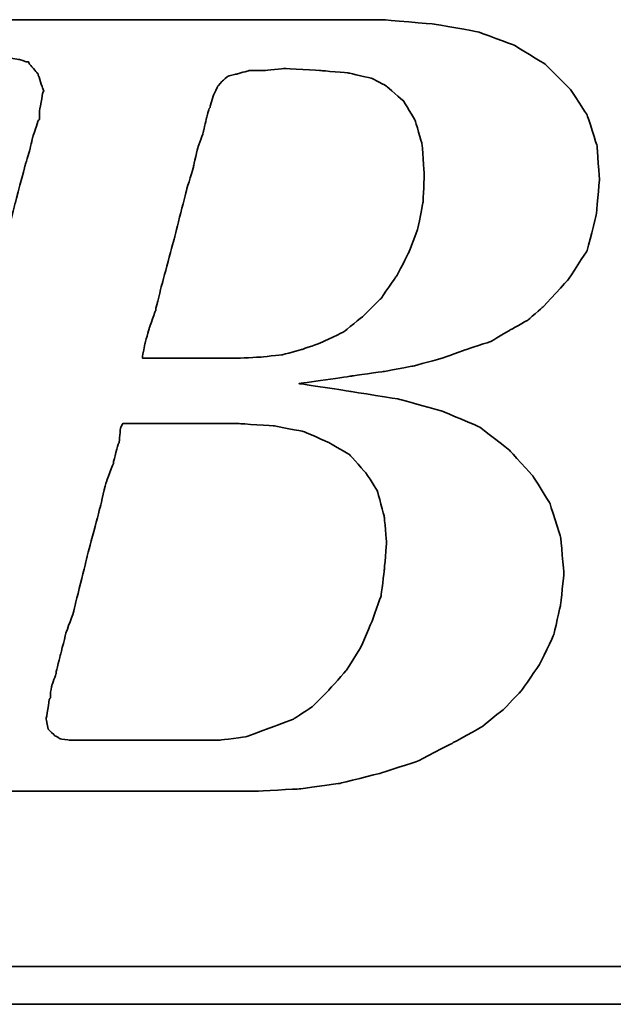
# Model space of a CAD drawing. Header units: millimetres. Extents: x 682 to 919, y 77 to 152.
# Tile 30 of 52: x 852.51 to 853.67, y 97.05 to 98.97. Entities that reach past the tile are written whole.
import ezdxf

# ---------------------------------------------------------------- set-up
doc = ezdxf.new("R2010")
doc.units = ezdxf.units.MM
doc.header["$LTSCALE"] = 0.1
doc.layers.add('DIM', color=4, linetype='CONTINUOUS')
doc.layers.add('layer 1', color=7, linetype='CONTINUOUS')

# ---------------------------------------------------------------- blocks, each defined once
blk = doc.blocks.new('TBI MOTION logo(完整正式版)')
at = {"layer": 'layer 1', "color": 22, "lineweight": 35}
for points, knots in [([(-64.65375, -6.86375), (-64.65375, -6.86375), (-64.84375, -7.29625), (-64.84375, -7.29625), (-64.84375, -7.29625), (-64.84375, -7.29625), (-64.86875, -7.34375), (-64.86875, -7.34375), (-64.86875, -7.34375), (-64.86875, -7.34375), (-64.86875, -7.36875), (-64.86875, -7.36875), (-64.86875, -7.36875), (-64.86875, -7.36875), (-65.15375, -7.65375), (-65.15375, -7.65375), (-65.15375, -7.65375), (-65.15375, -7.65375), (-65.17875, -7.65375), (-65.17875, -7.65375), (-65.17875, -7.65375), (-65.17875, -7.65375), (-65.20375, -7.67875), (-65.20375, -7.67875), (-65.20375, -7.67875), (-65.20375, -7.67875), (-65.58875, -7.87125), (-65.58875, -7.87125), (-65.58875, -7.87125), (-65.58875, -7.87125), (-65.63375, -7.87125), (-65.63375, -7.87125), (-65.63375, -7.87125), (-65.63375, -7.87125), (-65.65875, -7.89375), (-65.65875, -7.89375), (-65.65875, -7.89375), (-65.65875, -7.89375), (-66.09375, -7.94375), (-66.09375, -7.94375), (-66.09375, -7.94375), (-66.09375, -7.94375), (-66.11375, -7.94375), (-66.11375, -7.94375), (-66.11375, -7.94375), (-66.11375, -7.94375), (-66.16375, -7.94375), (-66.16375, -7.94375), (-66.16375, -7.94375), (-66.16375, -7.94375), (-66.30875, -7.94375), (-66.30875, -7.94375), (-66.30875, -7.94375), (-66.30875, -7.94375), (-66.69375, -7.94375), (-66.69375, -7.94375), (-66.69375, -7.94375), (-66.69375, -7.94375), (-67.07375, -7.94375), (-67.07375, -7.94375), (-67.07375, -7.94375), (-67.07375, -7.94375), (-67.12375, -7.94375), (-67.12375, -7.94375), (-67.12375, -7.94375), (-67.12375, -7.94375), (-67.12375, -7.96625), (-67.12375, -7.96625), (-67.12375, -7.96625), (-67.12375, -7.96625), (-67.14875, -7.99125), (-67.14875, -7.99125), (-67.14875, -7.99125), (-67.14875, -7.99125), (-67.24375, -8.34875), (-67.24375, -8.34875), (-67.24375, -8.34875), (-67.24375, -8.34875), (-67.31375, -8.68625), (-67.31375, -8.68625), (-67.31375, -8.68625), (-67.31375, -8.68625), (-67.26875, -8.68625), (-67.26875, -8.68625), (-67.26875, -8.68625), (-67.26875, -8.68625), (-67.07375, -8.68625), (-67.07375, -8.68625), (-67.07375, -8.68625), (-67.07375, -8.68625), (-66.54875, -8.68625), (-66.54875, -8.68625), (-66.54875, -8.68625), (-66.54875, -8.68625), (-65.82625, -8.68625), (-65.82625, -8.68625), (-65.82625, -8.68625), (-65.82625, -8.68625), (-65.01375, -8.68625), (-65.01375, -8.68625), (-65.01375, -8.68625), (-65.01375, -8.68625), (-64.05375, -8.68625), (-64.05375, -8.68625), (-64.05375, -8.68625), (-64.05375, -8.68625), (-62.08375, -8.68625), (-62.08375, -8.68625), (-62.08375, -8.68625), (-62.08375, -8.68625), (-60.06875, -8.68625), (-60.06875, -8.68625), (-60.06875, -8.68625), (-60.06875, -8.68625), (-59.10875, -8.68625), (-59.10875, -8.68625), (-59.10875, -8.68625), (-59.10875, -8.68625), (-58.29375, -8.68625), (-58.29375, -8.68625), (-58.29375, -8.68625), (-58.29375, -8.68625), (-57.57375, -8.68625), (-57.57375, -8.68625), (-57.57375, -8.68625), (-57.57375, -8.68625), (-57.04875, -8.68625), (-57.04875, -8.68625), (-57.04875, -8.68625), (-57.04875, -8.68625), (-56.85375, -8.68625), (-56.85375, -8.68625), (-56.85375, -8.68625), (-56.85375, -8.68625), (-56.70875, -8.68625), (-56.70875, -8.68625), (-56.70875, -8.68625), (-56.70875, -8.68625), (-56.61375, -8.68625), (-56.61375, -8.68625), (-56.61375, -8.68625), (-56.61375, -8.68625), (-56.56875, -8.68625), (-56.56875, -8.68625), (-56.56875, -8.68625), (-56.56875, -8.68625), (-55.65375, -8.63875), (-55.65375, -8.63875), (-55.65375, -8.63875), (-55.65375, -8.63875), (-54.76875, -8.51875), (-54.76875, -8.51875), (-54.76875, -8.51875), (-54.76875, -8.51875), (-53.90375, -8.30375), (-53.90375, -8.30375), (-53.90375, -8.30375), (-53.90375, -8.30375), (-53.08875, -8.03875), (-53.08875, -8.03875), (-53.08875, -8.03875), (-53.08875, -8.03875), (-52.34375, -7.65375), (-52.34375, -7.65375), (-52.34375, -7.65375), (-52.34375, -7.65375), (-51.69875, -7.29625), (-51.69875, -7.29625), (-51.69875, -7.29625), (-51.69875, -7.29625), (-51.21875, -6.91125), (-51.21875, -6.91125), (-51.21875, -6.91125), (-51.21875, -6.91125), (-50.83375, -6.50375), (-50.83375, -6.50375), (-50.83375, -6.50375), (-50.83375, -6.50375), (-50.44875, -5.94875), (-50.44875, -5.94875), (-50.44875, -5.94875), (-50.44875, -5.94875), (-50.13875, -5.30375), (-50.13875, -5.30375), (-50.13875, -5.30375), (-50.13875, -5.30375), (-49.99375, -4.65375), (-49.99375, -4.65375), (-49.99375, -4.65375), (-49.99375, -4.65375), (-49.92375, -3.98375), (-49.92375, -3.98375), (-49.92375, -3.98375), (-49.92375, -3.98375), (-49.99375, -3.19374), (-49.99375, -3.19374), (-49.99375, -3.19374), (-49.99375, -3.19374), (-50.23374, -2.44874), (-50.23374, -2.44874), (-50.23374, -2.44874), (-50.23374, -2.44874), (-50.59375, -1.87374), (-50.59375, -1.87374), (-50.59375, -1.87374), (-50.59375, -1.87374), (-51.09875, -1.31874), (-51.09875, -1.31874), (-51.09875, -1.31874), (-51.09875, -1.31874), (-51.74375, -0.81875), (-51.74375, -0.81875), (-51.74375, -0.81875), (-51.74375, -0.81875), (-52.53875, -0.48125), (-52.53875, -0.48125), (-52.53875, -0.48125), (-52.53875, -0.48125), (-53.47375, -0.21875), (-53.47375, -0.21875), (-53.47375, -0.21875), (-53.47375, -0.21875), (-54.52875, -0.04874), (-54.52875, -0.04874), (-54.52875, -0.04874), (-54.52875, -0.04874), (-55.65375, 0.12125), (-55.65375, 0.12125), (-55.65375, 0.12125), (-55.65375, 0.12125), (-54.50375, 0.28624), (-54.50375, 0.28624), (-54.50375, 0.28624), (-54.50375, 0.28624), (-53.83375, 0.38124), (-53.83375, 0.38124), (-53.83375, 0.38124), (-53.83375, 0.38124), (-53.18375, 0.50125), (-53.18375, 0.50125), (-53.18375, 0.50125), (-53.18375, 0.50125), (-52.55875, 0.66874), (-52.55875, 0.66874), (-52.55875, 0.66874), (-52.55875, 0.66874), (-52.03375, 0.86124), (-52.03375, 0.86124), (-52.03375, 0.86124), (-52.03375, 0.86124), (-51.50374, 1.03124), (-51.50374, 1.03124), (-51.50374, 1.03124), (-51.50374, 1.03124), (-51.09875, 1.27125), (-51.09875, 1.27125), (-51.09875, 1.27125), (-51.09875, 1.27125), (-50.71375, 1.48624), (-50.71375, 1.48624), (-50.71375, 1.48624), (-50.71375, 1.48624), (-50.37625, 1.77625), (-50.37625, 1.77625), (-50.37625, 1.77625), (-50.37625, 1.77625), (-49.82375, 2.37625), (-49.82375, 2.37625), (-49.82375, 2.37625), (-49.82375, 2.37625), (-49.41875, 2.99625), (-49.41875, 2.99625), (-49.41875, 2.99625), (-49.41875, 2.99625), (-49.22375, 3.76625), (-49.22375, 3.76625), (-49.22375, 3.76625), (-49.22375, 3.76625), (-49.15375, 4.50874), (-49.15375, 4.50874), (-49.15375, 4.50874), (-49.15375, 4.50874), (-49.20375, 5.25125), (-49.20375, 5.25125), (-49.20375, 5.25125), (-49.20375, 5.25125), (-49.41875, 5.92625), (-49.41875, 5.92625), (-49.41875, 5.92625), (-49.41875, 5.92625), (-49.77875, 6.47625), (-49.77875, 6.47625), (-49.77875, 6.47625), (-49.77875, 6.47625), (-50.33125, 7.02624), (-50.33125, 7.02624), (-50.33125, 7.02624), (-50.33125, 7.02624), (-51.00125, 7.43625), (-51.00125, 7.43625), (-51.00125, 7.43625), (-51.00125, 7.43625), (-51.79375, 7.72625), (-51.79375, 7.72625), (-51.79375, 7.72625), (-51.79375, 7.72625), (-52.72875, 7.89124), (-52.72875, 7.89124), (-52.72875, 7.89124), (-52.72875, 7.89124), (-53.83375, 7.98625), (-53.83375, 7.98625), (-53.83375, 7.98625), (-53.83375, 7.98625), (-53.92875, 7.98625), (-53.92875, 7.98625), (-53.92875, 7.98625), (-53.92875, 7.98625), (-54.26375, 7.98625), (-54.26375, 7.98625), (-54.26375, 7.98625), (-54.26375, 7.98625), (-54.74375, 7.98625), (-54.74375, 7.98625), (-54.74375, 7.98625), (-54.74375, 7.98625), (-55.36875, 7.98625), (-55.36875, 7.98625), (-55.36875, 7.98625), (-55.36875, 7.98625), (-56.13375, 7.98625), (-56.13375, 7.98625), (-56.13375, 7.98625), (-56.13375, 7.98625), (-56.94875, 7.98625), (-56.94875, 7.98625), (-56.94875, 7.98625), (-56.94875, 7.98625), (-58.77625, 7.98625), (-58.77625, 7.98625), (-58.77625, 7.98625), (-58.77625, 7.98625), (-60.59875, 7.98625), (-60.59875, 7.98625), (-60.59875, 7.98625), (-60.59875, 7.98625), (-61.41375, 7.98625), (-61.41375, 7.98625), (-61.41375, 7.98625), (-61.41375, 7.98625), (-62.17875, 7.98625), (-62.17875, 7.98625), (-62.17875, 7.98625), (-62.17875, 7.98625), (-62.80375, 7.98625), (-62.80375, 7.98625), (-62.80375, 7.98625), (-62.80375, 7.98625), (-63.30625, 7.98625), (-63.30625, 7.98625), (-63.30625, 7.98625), (-63.30625, 7.98625), (-63.57375, 7.98625), (-63.57375, 7.98625), (-63.57375, 7.98625), (-63.57375, 7.98625), (-63.57375, 7.96375), (-63.57375, 7.96375), (-63.57375, 7.96375), (-63.57375, 7.96375), (-63.59875, 7.94125), (-63.59875, 7.94125), (-63.59875, 7.94125), (-63.59875, 7.94125), (-63.69375, 7.55625), (-63.69375, 7.55625), (-63.69375, 7.55625), (-63.69375, 7.55625), (-63.76375, 7.24624), (-63.76375, 7.24624), (-63.76375, 7.24624), (-63.76375, 7.24624), (-63.23875, 7.24624), (-63.23875, 7.24624), (-63.23875, 7.24624), (-63.23875, 7.24624), (-62.75875, 7.24624), (-62.75875, 7.24624), (-62.75875, 7.24624), (-62.75875, 7.24624), (-62.61125, 7.24624), (-62.61125, 7.24624), (-62.61125, 7.24624), (-62.61125, 7.24624), (-62.56625, 7.24624), (-62.56625, 7.24624), (-62.56625, 7.24624), (-62.56625, 7.24624), (-62.22875, 7.24624), (-62.22875, 7.24624), (-62.22875, 7.24624), (-62.22875, 7.24624), (-62.20375, 7.24624), (-62.20375, 7.24624), (-62.20375, 7.24624), (-62.20375, 7.24624), (-62.17875, 7.21875), (-62.17875, 7.21875), (-62.17875, 7.21875), (-62.17875, 7.21875), (-61.96375, 7.17125), (-61.96375, 7.17125), (-61.96375, 7.17125), (-61.96375, 7.17125), (-61.72375, 7.12624), (-61.72375, 7.12624), (-61.72375, 7.12624), (-61.72375, 7.12624), (-61.70375, 7.12624), (-61.70375, 7.12624), (-61.70375, 7.12624), (-61.70375, 7.12624), (-61.55875, 7.07624), (-61.55875, 7.07624), (-61.55875, 7.07624), (-61.55875, 7.07624), (-61.50875, 7.07624), (-61.50875, 7.07624), (-61.50875, 7.07624), (-61.50875, 7.07624), (-61.48375, 7.02624), (-61.48375, 7.02624), (-61.48375, 7.02624), (-61.48375, 7.02624), (-61.31875, 6.83375), (-61.31875, 6.83375), (-61.31875, 6.83375), (-61.31875, 6.83375), (-61.29375, 6.81125), (-61.29375, 6.81125), (-61.29375, 6.81125), (-61.29375, 6.81125), (-61.29375, 6.78625), (-61.29375, 6.78625), (-61.29375, 6.78625), (-61.29375, 6.78625), (-61.19875, 6.50124), (-61.19875, 6.50124), (-61.19875, 6.50124), (-61.19875, 6.50124), (-61.17375, 6.45124), (-61.17375, 6.45124), (-61.17375, 6.45124), (-61.17375, 6.45124), (-61.19875, 6.40625), (-61.19875, 6.40625), (-61.19875, 6.40625), (-61.19875, 6.40625), (-61.26875, 5.99624), (-61.26875, 5.99624), (-61.26875, 5.99624), (-61.26875, 5.99624), (-61.26875, 5.85125), (-61.26875, 5.85125), (-61.26875, 5.85125), (-61.26875, 5.85125), (-61.26875, 5.82625), (-61.26875, 5.82625), (-61.26875, 5.82625), (-61.26875, 5.82625), (-61.29375, 5.80625), (-61.29375, 5.80625), (-61.29375, 5.80625), (-61.29375, 5.80625), (-61.34125, 5.66125), (-61.34125, 5.66125), (-61.34125, 5.66125), (-61.34125, 5.66125), (-61.41375, 5.44625), (-61.41375, 5.44625), (-61.41375, 5.44625), (-61.41375, 5.44625), (-61.48375, 5.15625), (-61.48375, 5.15625), (-61.48375, 5.15625), (-61.48375, 5.15625), (-61.58375, 4.82124), (-61.58375, 4.82124), (-61.58375, 4.82124), (-61.58375, 4.82124), (-61.79875, 4.00375), (-61.79875, 4.00375), (-61.79875, 4.00375), (-61.79875, 4.00375), (-62.05875, 2.99625), (-62.05875, 2.99625), (-62.05875, 2.99625), (-62.05875, 2.99625), (-62.34875, 1.91625), (-62.34875, 1.91625), (-62.34875, 1.91625), (-62.34875, 1.91625), (-62.97375, -0.41124), (-62.97375, -0.41124), (-62.97375, -0.41124), (-62.97375, -0.41124), (-63.59875, -2.75875), (-63.59875, -2.75875), (-63.59875, -2.75875), (-63.59875, -2.75875), (-63.88375, -3.86374), (-63.88375, -3.86374), (-63.88375, -3.86374), (-63.88375, -3.86374), (-64.14875, -4.82374), (-64.14875, -4.82374), (-64.14875, -4.82374), (-64.14875, -4.82374), (-64.36375, -5.64125), (-64.36375, -5.64125), (-64.36375, -5.64125), (-64.36375, -5.64125), (-64.43625, -5.97625), (-64.43625, -5.97625), (-64.43625, -5.97625), (-64.43625, -5.97625), (-64.50875, -6.28625), (-64.50875, -6.28625), (-64.50875, -6.28625), (-64.50875, -6.28625), (-64.50875, -6.30875), (-64.50875, -6.30875), (-64.50875, -6.30875), (-64.50875, -6.30875), (-64.57875, -6.50375), (-64.57875, -6.50375), (-64.57875, -6.50375), (-64.57875, -6.50375), (-64.62875, -6.69625), (-64.62875, -6.69625), (-64.62875, -6.69625), (-64.62875, -6.69625), (-64.62875, -6.76875), (-64.62875, -6.76875), (-64.62875, -6.76875), (-64.62875, -6.76875), (-64.62875, -6.81375), (-64.62875, -6.81375), (-64.62875, -6.81375), (-64.62875, -6.81375), (-64.62875, -6.83875), (-64.62875, -6.83875), (-64.62875, -6.83875), (-64.62875, -6.83875), (-64.65375, -6.86375), (-64.65375, -6.86375)], [0, 0, 0, 0, 0.00719424, 0.00719424, 0.00719424, 0.00719425, 0.01438849, 0.01438849, 0.01438849, 0.0143885, 0.02158273, 0.02158273, 0.02158273, 0.02158274, 0.02877698, 0.02877698, 0.02877698, 0.02877699, 0.03597122, 0.03597122, 0.03597122, 0.03597123, 0.04316547, 0.04316547, 0.04316547, 0.04316548, 0.05035971, 0.05035971, 0.05035971, 0.05035972, 0.05755396, 0.05755396, 0.05755396, 0.05755397, 0.0647482, 0.0647482, 0.0647482, 0.06474821, 0.07194245, 0.07194245, 0.07194245, 0.07194246, 0.07913669, 0.07913669, 0.07913669, 0.0791367, 0.08633094, 0.08633094, 0.08633094, 0.08633095, 0.09352518, 0.09352518, 0.09352518, 0.09352519, 0.10071942, 0.10071942, 0.10071942, 0.10071943, 0.10791367, 0.10791367, 0.10791367, 0.10791368, 0.11510791, 0.11510791, 0.11510791, 0.11510792, 0.12230216, 0.12230216, 0.12230216, 0.12230217, 0.1294964, 0.1294964, 0.1294964, 0.12949641, 0.13669065, 0.13669065, 0.13669065, 0.13669066, 0.14388489, 0.14388489, 0.14388489, 0.1438849, 0.15107914, 0.15107914, 0.15107914, 0.15107915, 0.15827338, 0.15827338, 0.15827338, 0.15827339, 0.16546763, 0.16546763, 0.16546763, 0.16546764, 0.17266187, 0.17266187, 0.17266187, 0.17266188, 0.17985612, 0.17985612, 0.17985612, 0.17985613, 0.18705036, 0.18705036, 0.18705036, 0.18705037, 0.1942446, 0.1942446, 0.1942446, 0.19424461, 0.20143885, 0.20143885, 0.20143885, 0.20143886, 0.20863309, 0.20863309, 0.20863309, 0.2086331, 0.21582734, 0.21582734, 0.21582734, 0.21582735, 0.22302158, 0.22302158, 0.22302158, 0.22302159, 0.23021583, 0.23021583, 0.23021583, 0.23021584, 0.23741007, 0.23741007, 0.23741007, 0.23741008, 0.24460432, 0.24460432, 0.24460432, 0.24460433, 0.25179856, 0.25179856, 0.25179856, 0.25179857, 0.25899281, 0.25899281, 0.25899281, 0.25899282, 0.26618705, 0.26618705, 0.26618705, 0.26618706, 0.27338129, 0.27338129, 0.27338129, 0.2733813, 0.28057554, 0.28057554, 0.28057554, 0.28057555, 0.28776978, 0.28776978, 0.28776978, 0.28776979, 0.29496403, 0.29496403, 0.29496403, 0.29496404, 0.30215827, 0.30215827, 0.30215827, 0.30215828, 0.30935252, 0.30935252, 0.30935252, 0.30935253, 0.31654676, 0.31654676, 0.31654676, 0.31654677, 0.32374101, 0.32374101, 0.32374101, 0.32374102, 0.33093525, 0.33093525, 0.33093525, 0.33093526, 0.3381295, 0.3381295, 0.3381295, 0.33812951, 0.34532374, 0.34532374, 0.34532374, 0.34532375, 0.35251799, 0.35251799, 0.35251799, 0.352518, 0.35971223, 0.35971223, 0.35971223, 0.35971224, 0.36690647, 0.36690647, 0.36690647, 0.36690648, 0.37410072, 0.37410072, 0.37410072, 0.37410073, 0.38129496, 0.38129496, 0.38129496, 0.38129497, 0.38848921, 0.38848921, 0.38848921, 0.38848922, 0.39568345, 0.39568345, 0.39568345, 0.39568346, 0.4028777, 0.4028777, 0.4028777, 0.40287771, 0.41007194, 0.41007194, 0.41007194, 0.41007195, 0.41726619, 0.41726619, 0.41726619, 0.4172662, 0.42446043, 0.42446043, 0.42446043, 0.42446044, 0.43165468, 0.43165468, 0.43165468, 0.43165469, 0.43884892, 0.43884892, 0.43884892, 0.43884893, 0.44604317, 0.44604317, 0.44604317, 0.44604318, 0.45323741, 0.45323741, 0.45323741, 0.45323742, 0.46043165, 0.46043165, 0.46043165, 0.46043166, 0.4676259, 0.4676259, 0.4676259, 0.46762591, 0.47482014, 0.47482014, 0.47482014, 0.47482015, 0.48201439, 0.48201439, 0.48201439, 0.4820144, 0.48920863, 0.48920863, 0.48920863, 0.48920864, 0.49640288, 0.49640288, 0.49640288, 0.49640289, 0.50359712, 0.50359712, 0.50359712, 0.50359713, 0.51079137, 0.51079137, 0.51079137, 0.51079138, 0.51798561, 0.51798561, 0.51798561, 0.51798562, 0.52517986, 0.52517986, 0.52517986, 0.52517987, 0.5323741, 0.5323741, 0.5323741, 0.53237411, 0.53956835, 0.53956835, 0.53956835, 0.53956836, 0.54676259, 0.54676259, 0.54676259, 0.5467626, 0.55395683, 0.55395683, 0.55395683, 0.55395684, 0.56115108, 0.56115108, 0.56115108, 0.56115109, 0.56834532, 0.56834532, 0.56834532, 0.56834533, 0.57553957, 0.57553957, 0.57553957, 0.57553958, 0.58273381, 0.58273381, 0.58273381, 0.58273382, 0.58992806, 0.58992806, 0.58992806, 0.58992807, 0.5971223, 0.5971223, 0.5971223, 0.59712231, 0.60431655, 0.60431655, 0.60431655, 0.60431656, 0.61151079, 0.61151079, 0.61151079, 0.6115108, 0.61870504, 0.61870504, 0.61870504, 0.61870505, 0.62589928, 0.62589928, 0.62589928, 0.62589929, 0.63309353, 0.63309353, 0.63309353, 0.63309354, 0.64028777, 0.64028777, 0.64028777, 0.64028778, 0.64748201, 0.64748201, 0.64748201, 0.64748202, 0.65467626, 0.65467626, 0.65467626, 0.65467627, 0.6618705, 0.6618705, 0.6618705, 0.66187051, 0.66906475, 0.66906475, 0.66906475, 0.66906476, 0.67625899, 0.67625899, 0.67625899, 0.676259, 0.68345324, 0.68345324, 0.68345324, 0.68345325, 0.69064748, 0.69064748, 0.69064748, 0.69064749, 0.69784173, 0.69784173, 0.69784173, 0.69784174, 0.70503597, 0.70503597, 0.70503597, 0.70503598, 0.71223022, 0.71223022, 0.71223022, 0.71223023, 0.71942446, 0.71942446, 0.71942446, 0.71942447, 0.72661871, 0.72661871, 0.72661871, 0.72661872, 0.73381295, 0.73381295, 0.73381295, 0.73381296, 0.74100719, 0.74100719, 0.74100719, 0.7410072, 0.74820144, 0.74820144, 0.74820144, 0.74820145, 0.75539568, 0.75539568, 0.75539568, 0.75539569, 0.76258993, 0.76258993, 0.76258993, 0.76258994, 0.76978417, 0.76978417, 0.76978417, 0.76978418, 0.77697842, 0.77697842, 0.77697842, 0.77697843, 0.78417266, 0.78417266, 0.78417266, 0.78417267, 0.79136691, 0.79136691, 0.79136691, 0.79136692, 0.79856115, 0.79856115, 0.79856115, 0.79856116, 0.8057554, 0.8057554, 0.8057554, 0.80575541, 0.81294964, 0.81294964, 0.81294964, 0.81294965, 0.82014388, 0.82014388, 0.82014388, 0.82014389, 0.82733813, 0.82733813, 0.82733813, 0.82733814, 0.83453237, 0.83453237, 0.83453237, 0.83453238, 0.84172662, 0.84172662, 0.84172662, 0.84172663, 0.84892086, 0.84892086, 0.84892086, 0.84892087, 0.85611511, 0.85611511, 0.85611511, 0.85611512, 0.86330935, 0.86330935, 0.86330935, 0.86330936, 0.8705036, 0.8705036, 0.8705036, 0.87050361, 0.87769784, 0.87769784, 0.87769784, 0.87769785, 0.88489209, 0.88489209, 0.88489209, 0.8848921, 0.89208633, 0.89208633, 0.89208633, 0.89208634, 0.89928058, 0.89928058, 0.89928058, 0.89928059, 0.90647482, 0.90647482, 0.90647482, 0.90647483, 0.91366906, 0.91366906, 0.91366906, 0.91366907, 0.92086331, 0.92086331, 0.92086331, 0.92086332, 0.92805755, 0.92805755, 0.92805755, 0.92805756, 0.9352518, 0.9352518, 0.9352518, 0.93525181, 0.94244604, 0.94244604, 0.94244604, 0.94244605, 0.94964029, 0.94964029, 0.94964029, 0.9496403, 0.95683453, 0.95683453, 0.95683453, 0.95683454, 0.96402878, 0.96402878, 0.96402878, 0.96402879, 0.97122302, 0.97122302, 0.97122302, 0.97122303, 0.97841727, 0.97841727, 0.97841727, 0.97841728, 0.98561151, 0.98561151, 0.98561151, 0.98561152, 0.99280576, 0.99280576, 0.99280576, 0.99280577, 1, 1, 1, 1]), ([(-57.50375, 6.35625), (-57.50375, 6.35625), (-57.57375, 6.11625), (-57.57375, 6.11625), (-57.57375, 6.11625), (-57.57375, 6.11625), (-57.57375, 6.09125), (-57.57375, 6.09125), (-57.57375, 6.09125), (-57.57375, 6.09125), (-57.59875, 6.06625), (-57.59875, 6.06625), (-57.59875, 6.06625), (-57.59875, 6.06625), (-57.64875, 5.87625), (-57.64875, 5.87625), (-57.64875, 5.87625), (-57.64875, 5.87625), (-57.71875, 5.58875), (-57.71875, 5.58875), (-57.71875, 5.58875), (-57.71875, 5.58875), (-57.71875, 5.56625), (-57.71875, 5.56625), (-57.71875, 5.56625), (-57.71875, 5.56625), (-57.83875, 5.23125), (-57.83875, 5.23125), (-57.83875, 5.23125), (-57.83875, 5.23125), (-57.93625, 4.82124), (-57.93625, 4.82124), (-57.93625, 4.82124), (-57.93625, 4.82124), (-57.93625, 4.79624), (-57.93625, 4.79624), (-57.93625, 4.79624), (-57.93625, 4.79624), (-58.07875, 4.34125), (-58.07875, 4.34125), (-58.07875, 4.34125), (-58.07875, 4.34125), (-58.34375, 3.28625), (-58.34375, 3.28625), (-58.34375, 3.28625), (-58.34375, 3.28625), (-58.62875, 2.23124), (-58.62875, 2.23124), (-58.62875, 2.23124), (-58.62875, 2.23124), (-58.74875, 1.75125), (-58.74875, 1.75125), (-58.74875, 1.75125), (-58.74875, 1.75125), (-58.74875, 1.72625), (-58.74875, 1.72625), (-58.74875, 1.72625), (-58.74875, 1.72625), (-58.89375, 1.31625), (-58.89375, 1.31625), (-58.89375, 1.31625), (-58.89375, 1.31625), (-58.98875, 0.98124), (-58.98875, 0.98124), (-58.98875, 0.98124), (-58.98875, 0.98124), (-59.03875, 0.71625), (-59.03875, 0.71625), (-59.03875, 0.71625), (-59.03875, 0.71625), (-59.03875, 0.66874), (-59.03875, 0.66874), (-59.03875, 0.66874), (-59.03875, 0.66874), (-58.91875, 0.66874), (-58.91875, 0.66874), (-58.91875, 0.66874), (-58.91875, 0.66874), (-58.53375, 0.66874), (-58.53375, 0.66874), (-58.53375, 0.66874), (-58.53375, 0.66874), (-58.10375, 0.66874), (-58.10375, 0.66874), (-58.10375, 0.66874), (-58.10375, 0.66874), (-57.66875, 0.66874), (-57.66875, 0.66874), (-57.66875, 0.66874), (-57.66875, 0.66874), (-57.33375, 0.66874), (-57.33375, 0.66874), (-57.33375, 0.66874), (-57.33375, 0.66874), (-57.09375, 0.66874), (-57.09375, 0.66874), (-57.09375, 0.66874), (-57.09375, 0.66874), (-56.99875, 0.66874), (-56.99875, 0.66874), (-56.99875, 0.66874), (-56.99875, 0.66874), (-56.49375, 0.69374), (-56.49375, 0.69374), (-56.49375, 0.69374), (-56.49375, 0.69374), (-56.01375, 0.74374), (-56.01375, 0.74374), (-56.01375, 0.74374), (-56.01375, 0.74374), (-55.58375, 0.86124), (-55.58375, 0.86124), (-55.58375, 0.86124), (-55.58375, 0.86124), (-55.17375, 1.00624), (-55.17375, 1.00624), (-55.17375, 1.00624), (-55.17375, 1.00624), (-54.67375, 1.24625), (-54.67375, 1.24625), (-54.67375, 1.24625), (-54.67375, 1.24625), (-54.26375, 1.58124), (-54.26375, 1.58124), (-54.26375, 1.58124), (-54.26375, 1.58124), (-53.87875, 1.96374), (-53.87875, 1.96374), (-53.87875, 1.96374), (-53.87875, 1.96374), (-53.54375, 2.44625), (-53.54375, 2.44625), (-53.54375, 2.44625), (-53.54375, 2.44625), (-53.27875, 2.95125), (-53.27875, 2.95125), (-53.27875, 2.95125), (-53.27875, 2.95125), (-53.08875, 3.45124), (-53.08875, 3.45124), (-53.08875, 3.45124), (-53.08875, 3.45124), (-52.96875, 4.05124), (-52.96875, 4.05124), (-52.96875, 4.05124), (-52.96875, 4.05124), (-52.94375, 4.65125), (-52.94375, 4.65125), (-52.94375, 4.65125), (-52.94375, 4.65125), (-52.99375, 5.30125), (-52.99375, 5.30125), (-52.99375, 5.30125), (-52.99375, 5.30125), (-53.13875, 5.80625), (-53.13875, 5.80625), (-53.13875, 5.80625), (-53.13875, 5.80625), (-53.39875, 6.23625), (-53.39875, 6.23625), (-53.39875, 6.23625), (-53.39875, 6.23625), (-53.75875, 6.54875), (-53.75875, 6.54875), (-53.75875, 6.54875), (-53.75875, 6.54875), (-54.07375, 6.71625), (-54.07375, 6.71625), (-54.07375, 6.71625), (-54.07375, 6.71625), (-54.57375, 6.83375), (-54.57375, 6.83375), (-54.57375, 6.83375), (-54.57375, 6.83375), (-55.17375, 6.88625), (-55.17375, 6.88625), (-55.17375, 6.88625), (-55.17375, 6.88625), (-55.96875, 6.93125), (-55.96875, 6.93125), (-55.96875, 6.93125), (-55.96875, 6.93125), (-56.39875, 6.88625), (-56.39875, 6.88625), (-56.39875, 6.88625), (-56.39875, 6.88625), (-56.42125, 6.88625), (-56.42125, 6.88625), (-56.42125, 6.88625), (-56.42125, 6.88625), (-56.73375, 6.88625), (-56.73375, 6.88625), (-56.73375, 6.88625), (-56.73375, 6.88625), (-56.99875, 6.81125), (-56.99875, 6.81125), (-56.99875, 6.81125), (-56.99875, 6.81125), (-57.02375, 6.81125), (-57.02375, 6.81125), (-57.02375, 6.81125), (-57.02375, 6.81125), (-57.18875, 6.76625), (-57.18875, 6.76625), (-57.18875, 6.76625), (-57.18875, 6.76625), (-57.30875, 6.66625), (-57.30875, 6.66625), (-57.30875, 6.66625), (-57.30875, 6.66625), (-57.40875, 6.54875), (-57.40875, 6.54875), (-57.40875, 6.54875), (-57.40875, 6.54875), (-57.50375, 6.35625), (-57.50375, 6.35625)], [0, 0, 0, 0, 0.01851852, 0.01851852, 0.01851852, 0.01851853, 0.03703704, 0.03703704, 0.03703704, 0.03703705, 0.05555556, 0.05555556, 0.05555556, 0.05555557, 0.07407407, 0.07407407, 0.07407407, 0.07407408, 0.09259259, 0.09259259, 0.09259259, 0.0925926, 0.11111111, 0.11111111, 0.11111111, 0.11111112, 0.12962963, 0.12962963, 0.12962963, 0.12962964, 0.14814815, 0.14814815, 0.14814815, 0.14814816, 0.16666667, 0.16666667, 0.16666667, 0.16666668, 0.18518519, 0.18518519, 0.18518519, 0.1851852, 0.2037037, 0.2037037, 0.2037037, 0.20370371, 0.22222222, 0.22222222, 0.22222222, 0.22222223, 0.24074074, 0.24074074, 0.24074074, 0.24074075, 0.25925926, 0.25925926, 0.25925926, 0.25925927, 0.27777778, 0.27777778, 0.27777778, 0.27777779, 0.2962963, 0.2962963, 0.2962963, 0.29629631, 0.31481481, 0.31481481, 0.31481481, 0.31481482, 0.33333333, 0.33333333, 0.33333333, 0.33333334, 0.35185185, 0.35185185, 0.35185185, 0.35185186, 0.37037037, 0.37037037, 0.37037037, 0.37037038, 0.38888889, 0.38888889, 0.38888889, 0.3888889, 0.40740741, 0.40740741, 0.40740741, 0.40740742, 0.42592593, 0.42592593, 0.42592593, 0.42592594, 0.44444444, 0.44444444, 0.44444444, 0.44444445, 0.46296296, 0.46296296, 0.46296296, 0.46296297, 0.48148148, 0.48148148, 0.48148148, 0.48148149, 0.5, 0.5, 0.5, 0.50000001, 0.51851852, 0.51851852, 0.51851852, 0.51851853, 0.53703704, 0.53703704, 0.53703704, 0.53703705, 0.55555556, 0.55555556, 0.55555556, 0.55555557, 0.57407407, 0.57407407, 0.57407407, 0.57407408, 0.59259259, 0.59259259, 0.59259259, 0.5925926, 0.61111111, 0.61111111, 0.61111111, 0.61111112, 0.62962963, 0.62962963, 0.62962963, 0.62962964, 0.64814815, 0.64814815, 0.64814815, 0.64814816, 0.66666667, 0.66666667, 0.66666667, 0.66666668, 0.68518519, 0.68518519, 0.68518519, 0.6851852, 0.7037037, 0.7037037, 0.7037037, 0.70370371, 0.72222222, 0.72222222, 0.72222222, 0.72222223, 0.74074074, 0.74074074, 0.74074074, 0.74074075, 0.75925926, 0.75925926, 0.75925926, 0.75925927, 0.77777778, 0.77777778, 0.77777778, 0.77777779, 0.7962963, 0.7962963, 0.7962963, 0.79629631, 0.81481481, 0.81481481, 0.81481481, 0.81481482, 0.83333333, 0.83333333, 0.83333333, 0.83333334, 0.85185185, 0.85185185, 0.85185185, 0.85185186, 0.87037037, 0.87037037, 0.87037037, 0.87037038, 0.88888889, 0.88888889, 0.88888889, 0.8888889, 0.90740741, 0.90740741, 0.90740741, 0.90740742, 0.92592593, 0.92592593, 0.92592593, 0.92592594, 0.94444444, 0.94444444, 0.94444444, 0.94444445, 0.96296296, 0.96296296, 0.96296296, 0.96296297, 0.98148148, 0.98148148, 0.98148148, 0.98148149, 1, 1, 1, 1]), ([(-61.03125, -6.57375), (-61.03125, -6.57375), (-61.03125, -6.67125), (-61.03125, -6.67125), (-61.03125, -6.67125), (-61.03125, -6.67125), (-61.05375, -6.69625), (-61.05375, -6.69625), (-61.05375, -6.69625), (-61.05375, -6.69625), (-61.12375, -7.12875), (-61.12375, -7.12875), (-61.12375, -7.12875), (-61.12375, -7.12875), (-61.07875, -7.34375), (-61.07875, -7.34375), (-61.07875, -7.34375), (-61.07875, -7.34375), (-60.93375, -7.48875), (-60.93375, -7.48875), (-60.93375, -7.48875), (-60.93375, -7.48875), (-60.81375, -7.55625), (-60.81375, -7.55625), (-60.81375, -7.55625), (-60.81375, -7.55625), (-60.62375, -7.58375), (-60.62375, -7.58375), (-60.62375, -7.58375), (-60.62375, -7.58375), (-60.30875, -7.58375), (-60.30875, -7.58375), (-60.30875, -7.58375), (-60.30875, -7.58375), (-59.97375, -7.58375), (-59.97375, -7.58375), (-59.97375, -7.58375), (-59.97375, -7.58375), (-59.87875, -7.58375), (-59.87875, -7.58375), (-59.87875, -7.58375), (-59.87875, -7.58375), (-59.63625, -7.58375), (-59.63625, -7.58375), (-59.63625, -7.58375), (-59.63625, -7.58375), (-58.96875, -7.58375), (-58.96875, -7.58375), (-58.96875, -7.58375), (-58.96875, -7.58375), (-58.29375, -7.58375), (-58.29375, -7.58375), (-58.29375, -7.58375), (-58.29375, -7.58375), (-58.05375, -7.58375), (-58.05375, -7.58375), (-58.05375, -7.58375), (-58.05375, -7.58375), (-57.98375, -7.58375), (-57.98375, -7.58375), (-57.98375, -7.58375), (-57.98375, -7.58375), (-57.35875, -7.58375), (-57.35875, -7.58375), (-57.35875, -7.58375), (-57.35875, -7.58375), (-56.78375, -7.50875), (-56.78375, -7.50875), (-56.78375, -7.50875), (-56.78375, -7.50875), (-56.27875, -7.31875), (-56.27875, -7.31875), (-56.27875, -7.31875), (-56.27875, -7.31875), (-55.77375, -7.12875), (-55.77375, -7.12875), (-55.77375, -7.12875), (-55.77375, -7.12875), (-55.36875, -6.86375), (-55.36875, -6.86375), (-55.36875, -6.86375), (-55.36875, -6.86375), (-55.00875, -6.50375), (-55.00875, -6.50375), (-55.00875, -6.50375), (-55.00875, -6.50375), (-54.62375, -6.06875), (-54.62375, -6.06875), (-54.62375, -6.06875), (-54.62375, -6.06875), (-54.31375, -5.56875), (-54.31375, -5.56875), (-54.31375, -5.56875), (-54.31375, -5.56875), (-54.07375, -5.01625), (-54.07375, -5.01625), (-54.07375, -5.01625), (-54.07375, -5.01625), (-53.87875, -4.46374), (-53.87875, -4.46374), (-53.87875, -4.46374), (-53.87875, -4.46374), (-53.80875, -3.91375), (-53.80875, -3.91375), (-53.80875, -3.91375), (-53.80875, -3.91375), (-53.75875, -3.31375), (-53.75875, -3.31375), (-53.75875, -3.31375), (-53.75875, -3.31375), (-53.80875, -2.75875), (-53.80875, -2.75875), (-53.80875, -2.75875), (-53.80875, -2.75875), (-53.95375, -2.20875), (-53.95375, -2.20875), (-53.95375, -2.20875), (-53.95375, -2.20875), (-54.19375, -1.82625), (-54.19375, -1.82625), (-54.19375, -1.82625), (-54.19375, -1.82625), (-54.55375, -1.41875), (-54.55375, -1.41875), (-54.55375, -1.41875), (-54.55375, -1.41875), (-55.00875, -1.15125), (-55.00875, -1.15125), (-55.00875, -1.15125), (-55.00875, -1.15125), (-55.56125, -0.91375), (-55.56125, -0.91375), (-55.56125, -0.91375), (-55.56125, -0.91375), (-56.18125, -0.79375), (-56.18125, -0.79375), (-56.18125, -0.79375), (-56.18125, -0.79375), (-56.94875, -0.74374), (-56.94875, -0.74374), (-56.94875, -0.74374), (-56.94875, -0.74374), (-56.99875, -0.74374), (-56.99875, -0.74374), (-56.99875, -0.74374), (-56.99875, -0.74374), (-57.09375, -0.74374), (-57.09375, -0.74374), (-57.09375, -0.74374), (-57.09375, -0.74374), (-57.38375, -0.74374), (-57.38375, -0.74374), (-57.38375, -0.74374), (-57.38375, -0.74374), (-57.76875, -0.74374), (-57.76875, -0.74374), (-57.76875, -0.74374), (-57.76875, -0.74374), (-58.24625, -0.74374), (-58.24625, -0.74374), (-58.24625, -0.74374), (-58.24625, -0.74374), (-58.72875, -0.74374), (-58.72875, -0.74374), (-58.72875, -0.74374), (-58.72875, -0.74374), (-59.20875, -0.74374), (-59.20875, -0.74374), (-59.20875, -0.74374), (-59.20875, -0.74374), (-59.46875, -0.74374), (-59.46875, -0.74374), (-59.46875, -0.74374), (-59.46875, -0.74374), (-59.51625, -0.83875), (-59.51625, -0.83875), (-59.51625, -0.83875), (-59.51625, -0.83875), (-59.54375, -1.15125), (-59.54375, -1.15125), (-59.54375, -1.15125), (-59.54375, -1.15125), (-59.56375, -1.17874), (-59.56375, -1.17874), (-59.56375, -1.17874), (-59.56375, -1.17874), (-59.66375, -1.55875), (-59.66375, -1.55875), (-59.66375, -1.55875), (-59.66375, -1.55875), (-59.66375, -1.58375), (-59.66375, -1.58375), (-59.66375, -1.58375), (-59.66375, -1.58375), (-59.82875, -2.01874), (-59.82875, -2.01874), (-59.82875, -2.01874), (-59.82875, -2.01874), (-59.94875, -2.52125), (-59.94875, -2.52125), (-59.94875, -2.52125), (-59.94875, -2.52125), (-60.23875, -3.62375), (-60.23875, -3.62375), (-60.23875, -3.62375), (-60.23875, -3.62375), (-60.52375, -4.77624), (-60.52375, -4.77624), (-60.52375, -4.77624), (-60.52375, -4.77624), (-60.52375, -4.79874), (-60.52375, -4.79874), (-60.52375, -4.79874), (-60.52375, -4.79874), (-60.69125, -5.25375), (-60.69125, -5.25375), (-60.69125, -5.25375), (-60.69125, -5.25375), (-60.81375, -5.73625), (-60.81375, -5.73625), (-60.81375, -5.73625), (-60.81375, -5.73625), (-60.90875, -6.11875), (-60.90875, -6.11875), (-60.90875, -6.11875), (-60.90875, -6.11875), (-60.90875, -6.14375), (-60.90875, -6.14375), (-60.90875, -6.14375), (-60.90875, -6.14375), (-61.00375, -6.40875), (-61.00375, -6.40875), (-61.00375, -6.40875), (-61.00375, -6.40875), (-61.03125, -6.57375), (-61.03125, -6.57375)], [0, 0, 0, 0, 0.01694915, 0.01694915, 0.01694915, 0.01694916, 0.03389831, 0.03389831, 0.03389831, 0.03389832, 0.05084746, 0.05084746, 0.05084746, 0.05084747, 0.06779661, 0.06779661, 0.06779661, 0.06779662, 0.08474576, 0.08474576, 0.08474576, 0.08474577, 0.10169492, 0.10169492, 0.10169492, 0.10169493, 0.11864407, 0.11864407, 0.11864407, 0.11864408, 0.13559322, 0.13559322, 0.13559322, 0.13559323, 0.15254237, 0.15254237, 0.15254237, 0.15254238, 0.16949153, 0.16949153, 0.16949153, 0.16949154, 0.18644068, 0.18644068, 0.18644068, 0.18644069, 0.20338983, 0.20338983, 0.20338983, 0.20338984, 0.22033898, 0.22033898, 0.22033898, 0.22033899, 0.23728814, 0.23728814, 0.23728814, 0.23728815, 0.25423729, 0.25423729, 0.25423729, 0.2542373, 0.27118644, 0.27118644, 0.27118644, 0.27118645, 0.28813559, 0.28813559, 0.28813559, 0.2881356, 0.30508475, 0.30508475, 0.30508475, 0.30508476, 0.3220339, 0.3220339, 0.3220339, 0.32203391, 0.33898305, 0.33898305, 0.33898305, 0.33898306, 0.3559322, 0.3559322, 0.3559322, 0.35593221, 0.37288136, 0.37288136, 0.37288136, 0.37288137, 0.38983051, 0.38983051, 0.38983051, 0.38983052, 0.40677966, 0.40677966, 0.40677966, 0.40677967, 0.42372881, 0.42372881, 0.42372881, 0.42372882, 0.44067797, 0.44067797, 0.44067797, 0.44067798, 0.45762712, 0.45762712, 0.45762712, 0.45762713, 0.47457627, 0.47457627, 0.47457627, 0.47457628, 0.49152542, 0.49152542, 0.49152542, 0.49152543, 0.50847458, 0.50847458, 0.50847458, 0.50847459, 0.52542373, 0.52542373, 0.52542373, 0.52542374, 0.54237288, 0.54237288, 0.54237288, 0.54237289, 0.55932203, 0.55932203, 0.55932203, 0.55932204, 0.57627119, 0.57627119, 0.57627119, 0.5762712, 0.59322034, 0.59322034, 0.59322034, 0.59322035, 0.61016949, 0.61016949, 0.61016949, 0.6101695, 0.62711864, 0.62711864, 0.62711864, 0.62711865, 0.6440678, 0.6440678, 0.6440678, 0.64406781, 0.66101695, 0.66101695, 0.66101695, 0.66101696, 0.6779661, 0.6779661, 0.6779661, 0.67796611, 0.69491525, 0.69491525, 0.69491525, 0.69491526, 0.71186441, 0.71186441, 0.71186441, 0.71186442, 0.72881356, 0.72881356, 0.72881356, 0.72881357, 0.74576271, 0.74576271, 0.74576271, 0.74576272, 0.76271186, 0.76271186, 0.76271186, 0.76271187, 0.77966102, 0.77966102, 0.77966102, 0.77966103, 0.79661017, 0.79661017, 0.79661017, 0.79661018, 0.81355932, 0.81355932, 0.81355932, 0.81355933, 0.83050847, 0.83050847, 0.83050847, 0.83050848, 0.84745763, 0.84745763, 0.84745763, 0.84745764, 0.86440678, 0.86440678, 0.86440678, 0.86440679, 0.88135593, 0.88135593, 0.88135593, 0.88135594, 0.89830508, 0.89830508, 0.89830508, 0.89830509, 0.91525424, 0.91525424, 0.91525424, 0.91525425, 0.93220339, 0.93220339, 0.93220339, 0.9322034, 0.94915254, 0.94915254, 0.94915254, 0.94915255, 0.96610169, 0.96610169, 0.96610169, 0.9661017, 0.98305085, 0.98305085, 0.98305085, 0.98305086, 1, 1, 1, 1]), ([(75.90875, -9.47875), (75.90875, -9.47875), (75.90875, -12.28625), (75.90875, -12.28625), (75.90875, -12.28625), (75.90875, -12.28625), (75.90875, -12.47875), (75.90875, -12.47875), (75.90875, -12.47875), (75.90875, -12.47875), (75.71625, -12.47875), (75.71625, -12.47875), (75.71625, -12.47875), (75.71625, -12.47875), (-88.32875, -12.47875), (-88.32875, -12.47875), (-88.32875, -12.47875), (-88.32875, -12.47875), (-88.32875, -13.29375), (-88.32875, -13.29375), (-88.32875, -13.29375), (-88.32875, -13.29375), (82.89125, -13.29375), (82.89125, -13.29375), (82.89125, -13.29375), (82.89125, -13.29375), (75.90875, -9.47875), (75.90875, -9.47875)], [0, 0, 0, 0, 0.14285714, 0.14285714, 0.14285714, 0.14285715, 0.28571429, 0.28571429, 0.28571429, 0.2857143, 0.42857143, 0.42857143, 0.42857143, 0.42857144, 0.57142857, 0.57142857, 0.57142857, 0.57142858, 0.71428571, 0.71428571, 0.71428571, 0.71428572, 0.85714286, 0.85714286, 0.85714286, 0.85714287, 1, 1, 1, 1])]:
    blk.add_open_spline(points, degree=3, knots=knots, dxfattribs=at)

msp = doc.modelspace()

# ---------------------------------------------------------------- block references
at = {"layer": 'DIM', "color": 7, "xscale": 0.090033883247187, "yscale": 0.090033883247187, "zscale": 0.090033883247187}
msp.add_blockref('TBI MOTION logo(完整正式版)', (858.0663, 98.2477), dxfattribs=at)

doc.saveas('drawing.dxf')
